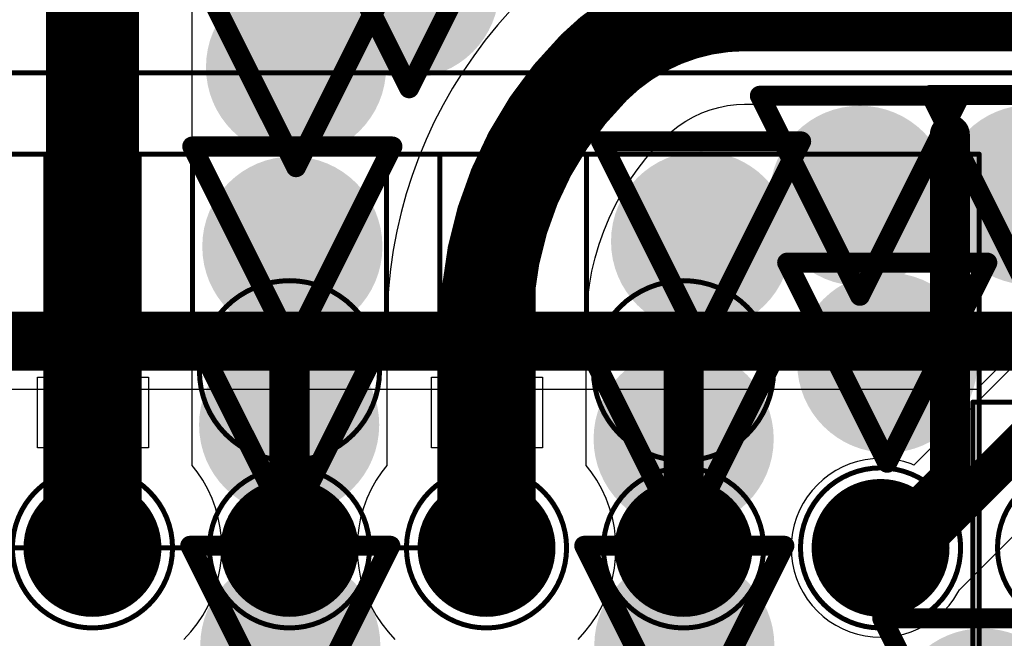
# Model space of a CAD drawing. Header units: inches. Extents: x -2.3 to 12.7, y -2.8 to 6.7.
# Tile 92 of 171: x 0.2201 to 0.3185, y 0.9558 to 1.0176. Entities that reach past the tile are written whole.
import ezdxf

# ---------------------------------------------------------------- set-up
doc = ezdxf.new("R2010")
doc.units = ezdxf.units.IN
doc.header["$MEASUREMENT"] = 0
for name, color, linetype in [('Bottom Layer', 5, 'Continuous'), ('Drill Drawing', 1, 'Continuous'), ('fanoutbga', 56, 'Continuous'), ('L2_GND1', 16, 'Continuous'), ('L3_PWR1', 130, 'Continuous'), ('M5 Assembly Top', 56, 'Continuous'), ('PCB_dimesnion_airgap_trace_width', 56, 'Continuous'), ('Top Layer', 1, 'Continuous'), ('Top Overlay', 2, 'Continuous'), ('Top Paste', 8, 'Continuous'), ('Top Solder', 216, 'Continuous'), ('Via Holes', 16, 'Continuous')]:
    doc.layers.add(name, color=color, linetype=linetype)

# ---------------------------------------------------------------- blocks, each defined once
blk = doc.blocks.new('AMF0102A_MFG_36')
at = {"layer": 'Top Layer'}
h = blk.add_hatch(color=1, dxfattribs=at)
edge = h.paths.add_edge_path()
edge.add_arc((-0.108268, 0.049213), 0.004921, 0, 360)
h = blk.add_hatch(color=1, dxfattribs=at)
edge = h.paths.add_edge_path()
edge.add_arc((-0.108268, 0.029528), 0.004921, 0, 360)
h = blk.add_hatch(color=1, dxfattribs=at)
edge = h.paths.add_edge_path()
edge.add_arc((-0.108268, 0.009843), 0.004921, 0, 360)
h = blk.add_hatch(color=1, dxfattribs=at)
edge = h.paths.add_edge_path()
edge.add_arc((-0.108268, -0.009843), 0.004921, 0, 360)
h = blk.add_hatch(color=1, dxfattribs=at)
edge = h.paths.add_edge_path()
edge.add_arc((-0.108268, -0.029528), 0.004921, 0, 360)
at = {"layer": 'Top Paste'}
h = blk.add_hatch(color=8, dxfattribs=at)
edge = h.paths.add_edge_path()
edge.add_arc((-0.108268, 0.049213), 0.004921, 0, 360)
h = blk.add_hatch(color=8, dxfattribs=at)
edge = h.paths.add_edge_path()
edge.add_arc((-0.108268, 0.029528), 0.004921, 0, 360)
h = blk.add_hatch(color=8, dxfattribs=at)
edge = h.paths.add_edge_path()
edge.add_arc((-0.108268, 0.009843), 0.004921, 0, 360)
h = blk.add_hatch(color=8, dxfattribs=at)
edge = h.paths.add_edge_path()
edge.add_arc((-0.108268, -0.009843), 0.004921, 0, 360)
h = blk.add_hatch(color=8, dxfattribs=at)
edge = h.paths.add_edge_path()
edge.add_arc((-0.108268, -0.029528), 0.004921, 0, 360)
at = {"layer": 'M5 Assembly Top'}
blk.add_lwpolyline([(-0.128937, -0.128937, 0.005906, 0.005906, 0), (-0.128937, 0.128937, 0.005906, 0.005906, 0)], format="xyseb", dxfattribs=at)
at = {"layer": 'Top Overlay'}
blk.add_lwpolyline([(-0.128937, -0.128937, 0.005906, 0.005906, 0), (-0.128937, 0.128937, 0.005906, 0.005906, 0)], format="xyseb", dxfattribs=at)
at = {"layer": 'Top Solder'}
for points in [[(-0.104823, 0.049213, 0.00689, 0.00689, 1), (-0.111713, 0.049213, 0.00689, 0.00689, 1)], [(-0.113435, 0.049213, 0.003445, 0.003445, 1), (-0.10999, 0.049213, 0.003445, 0.003445, 1)], [(-0.106545, 0.049213, 0.003445, 0.003445, 1), (-0.1031, 0.049213, 0.003445, 0.003445, 1)], [(-0.104823, 0.029528, 0.00689, 0.00689, 1), (-0.111713, 0.029528, 0.00689, 0.00689, 1)], [(-0.113435, 0.029528, 0.003445, 0.003445, 1), (-0.10999, 0.029528, 0.003445, 0.003445, 1)], [(-0.106545, 0.029528, 0.003445, 0.003445, 1), (-0.1031, 0.029528, 0.003445, 0.003445, 1)], [(-0.104823, 0.009843, 0.00689, 0.00689, 1), (-0.111713, 0.009843, 0.00689, 0.00689, 1)], [(-0.113435, 0.009843, 0.003445, 0.003445, 1), (-0.10999, 0.009843, 0.003445, 0.003445, 1)], [(-0.106545, 0.009843, 0.003445, 0.003445, 1), (-0.1031, 0.009843, 0.003445, 0.003445, 1)], [(-0.104823, -0.009843, 0.00689, 0.00689, 1), (-0.111713, -0.009843, 0.00689, 0.00689, 1)], [(-0.113435, -0.009843, 0.003445, 0.003445, 1), (-0.10999, -0.009843, 0.003445, 0.003445, 1)], [(-0.106545, -0.009843, 0.003445, 0.003445, 1), (-0.1031, -0.009843, 0.003445, 0.003445, 1)], [(-0.104823, -0.029528, 0.00689, 0.00689, 1), (-0.111713, -0.029528, 0.00689, 0.00689, 1)], [(-0.113435, -0.029528, 0.003445, 0.003445, 1), (-0.10999, -0.029528, 0.003445, 0.003445, 1)], [(-0.106545, -0.029528, 0.003445, 0.003445, 1), (-0.1031, -0.029528, 0.003445, 0.003445, 1)]]:
    blk.add_lwpolyline(points, format="xyseb", close=True, dxfattribs=at)

msp = doc.modelspace()

# ---------------------------------------------------------------- hatches: boundary and pattern name
at = {"layer": 'Bottom Layer'}
h = msp.add_hatch(color=5, dxfattribs=at)
edge = h.paths.add_edge_path()
edge.add_arc((0.259002, 1.020792), 0.009, 0, 360)
h = msp.add_hatch(color=5, dxfattribs=at)
edge = h.paths.add_edge_path()
edge.add_arc((0.247701, 1.012903), 0.009, 0, 360)
h = msp.add_hatch(color=5, dxfattribs=at)
edge = h.paths.add_edge_path()
edge.add_arc((0.304041, 1.000045), 0.009, 0, 360)
h = msp.add_hatch(color=5, dxfattribs=at)
edge = h.paths.add_edge_path()
edge.add_arc((0.321117, 1.000135), 0.009, 0, 360)
h = msp.add_hatch(color=5, dxfattribs=at)
edge = h.paths.add_edge_path()
edge.add_arc((0.28817, 0.995479), 0.009, 0, 360)
h = msp.add_hatch(color=5, dxfattribs=at)
edge = h.paths.add_edge_path()
edge.add_arc((0.247331, 0.994973), 0.009, 0, 360)
h = msp.add_hatch(color=5, dxfattribs=at)
edge = h.paths.add_edge_path()
edge.add_arc((0.306769, 0.98336), 0.009, 0, 360)
h = msp.add_hatch(color=5, dxfattribs=at)
edge = h.paths.add_edge_path()
edge.add_arc((0.247011, 0.977157), 0.009, 0, 360)
h = msp.add_hatch(color=5, dxfattribs=at)
edge = h.paths.add_edge_path()
edge.add_arc((0.286427, 0.97574), 0.009, 0, 360)
h = msp.add_hatch(color=5, dxfattribs=at)
edge = h.paths.add_edge_path()
edge.add_arc((0.247125, 0.955058), 0.009, 0, 360)
h = msp.add_hatch(color=5, dxfattribs=at)
edge = h.paths.add_edge_path()
edge.add_arc((0.286496, 0.955058), 0.009, 0, 360)
h = msp.add_hatch(color=5, dxfattribs=at)
edge = h.paths.add_edge_path()
edge.add_arc((0.31627, 0.947795), 0.009, 0, 360)
at = {"layer": 'L2_GND1'}
h = msp.add_hatch(color=16, dxfattribs=at)
edge = h.paths.add_edge_path()
edge.add_arc((0.259002, 1.020792), 0.009, 0, 360)
h = msp.add_hatch(color=16, dxfattribs=at)
edge = h.paths.add_edge_path()
edge.add_arc((0.247701, 1.012903), 0.009, 0, 360)
h = msp.add_hatch(color=16, dxfattribs=at)
edge = h.paths.add_edge_path()
edge.add_arc((0.304041, 1.000045), 0.009, 0, 360)
h = msp.add_hatch(color=16, dxfattribs=at)
edge = h.paths.add_edge_path()
edge.add_arc((0.321117, 1.000135), 0.009, 0, 360)
h = msp.add_hatch(color=16, dxfattribs=at)
edge = h.paths.add_edge_path()
edge.add_arc((0.28817, 0.995479), 0.009, 0, 360)
h = msp.add_hatch(color=16, dxfattribs=at)
edge = h.paths.add_edge_path()
edge.add_arc((0.247331, 0.994973), 0.009, 0, 360)
h = msp.add_hatch(color=16, dxfattribs=at)
edge = h.paths.add_edge_path()
edge.add_arc((0.306769, 0.98336), 0.009, 0, 360)
h = msp.add_hatch(color=16, dxfattribs=at)
edge = h.paths.add_edge_path()
edge.add_arc((0.247011, 0.977157), 0.009, 0, 360)
h = msp.add_hatch(color=16, dxfattribs=at)
edge = h.paths.add_edge_path()
edge.add_arc((0.286427, 0.97574), 0.009, 0, 360)
h = msp.add_hatch(color=16, dxfattribs=at)
edge = h.paths.add_edge_path()
edge.add_arc((0.247125, 0.955058), 0.009, 0, 360)
h = msp.add_hatch(color=16, dxfattribs=at)
edge = h.paths.add_edge_path()
edge.add_arc((0.286496, 0.955058), 0.009, 0, 360)
h = msp.add_hatch(color=16, dxfattribs=at)
edge = h.paths.add_edge_path()
edge.add_arc((0.31627, 0.947795), 0.009, 0, 360)
at = {"layer": 'L3_PWR1'}
h = msp.add_hatch(color=130, dxfattribs=at)
edge = h.paths.add_edge_path()
edge.add_arc((0.259002, 1.020792), 0.009, 0, 360)
h = msp.add_hatch(color=130, dxfattribs=at)
edge = h.paths.add_edge_path()
edge.add_arc((0.247701, 1.012903), 0.009, 0, 360)
h = msp.add_hatch(color=130, dxfattribs=at)
edge = h.paths.add_edge_path()
edge.add_arc((0.304041, 1.000045), 0.009, 0, 360)
h = msp.add_hatch(color=130, dxfattribs=at)
edge = h.paths.add_edge_path()
edge.add_arc((0.321117, 1.000135), 0.009, 0, 360)
h = msp.add_hatch(color=130, dxfattribs=at)
edge = h.paths.add_edge_path()
edge.add_arc((0.28817, 0.995479), 0.009, 0, 360)
h = msp.add_hatch(color=130, dxfattribs=at)
edge = h.paths.add_edge_path()
edge.add_arc((0.247331, 0.994973), 0.009, 0, 360)
h = msp.add_hatch(color=130, dxfattribs=at)
edge = h.paths.add_edge_path()
edge.add_arc((0.306769, 0.98336), 0.009, 0, 360)
h = msp.add_hatch(color=130, dxfattribs=at)
edge = h.paths.add_edge_path()
edge.add_arc((0.247011, 0.977157), 0.009, 0, 360)
h = msp.add_hatch(color=130, dxfattribs=at)
edge = h.paths.add_edge_path()
edge.add_arc((0.286427, 0.97574), 0.009, 0, 360)
h = msp.add_hatch(color=130, dxfattribs=at)
edge = h.paths.add_edge_path()
edge.add_arc((0.247125, 0.955058), 0.009, 0, 360)
h = msp.add_hatch(color=130, dxfattribs=at)
edge = h.paths.add_edge_path()
edge.add_arc((0.286496, 0.955058), 0.009, 0, 360)
h = msp.add_hatch(color=130, dxfattribs=at)
edge = h.paths.add_edge_path()
edge.add_arc((0.31627, 0.947795), 0.009, 0, 360)
at = {"layer": 'Top Layer'}
h = msp.add_hatch(color=1, dxfattribs=at)
edge = h.paths.add_edge_path()
edge.add_arc((0.259002, 1.020792), 0.009, 0, 360)
h = msp.add_hatch(color=1, dxfattribs=at)
edge = h.paths.add_edge_path()
edge.add_arc((0.247701, 1.012903), 0.009, 0, 360)
h = msp.add_hatch(color=1, dxfattribs=at)
edge = h.paths.add_edge_path()
edge.add_arc((0.304041, 1.000045), 0.009, 0, 360)
h = msp.add_hatch(color=1, dxfattribs=at)
edge = h.paths.add_edge_path()
edge.add_arc((0.321117, 1.000135), 0.009, 0, 360)
h = msp.add_hatch(color=1, dxfattribs=at)
edge = h.paths.add_edge_path()
edge.add_arc((0.28817, 0.995479), 0.009, 0, 360)
h = msp.add_hatch(color=1, dxfattribs=at)
edge = h.paths.add_edge_path()
edge.add_arc((0.247331, 0.994973), 0.009, 0, 360)
h = msp.add_hatch(color=1, dxfattribs=at)
edge = h.paths.add_edge_path()
edge.add_arc((0.306769, 0.98336), 0.009, 0, 360)
h = msp.add_hatch(color=1, dxfattribs=at)
edge = h.paths.add_edge_path()
edge.add_arc((0.247011, 0.977157), 0.009, 0, 360)
h = msp.add_hatch(color=1, dxfattribs=at)
edge = h.paths.add_edge_path()
edge.add_arc((0.286427, 0.97574), 0.009, 0, 360)
h = msp.add_hatch(color=1, dxfattribs=at)
edge = h.paths.add_edge_path()
edge.add_arc((0.247125, 0.955058), 0.009, 0, 360)
h = msp.add_hatch(color=1, dxfattribs=at)
edge = h.paths.add_edge_path()
edge.add_arc((0.286496, 0.955058), 0.009, 0, 360)
h = msp.add_hatch(color=1, dxfattribs=at)
edge = h.paths.add_edge_path()
edge.add_arc((0.31627, 0.947795), 0.009, 0, 360)
at = {"layer": 'Via Holes'}
h = msp.add_hatch(color=7, dxfattribs=at)
edge = h.paths.add_edge_path()
edge.add_arc((0.259002, 1.020792), 0.004, 0, 360)
h = msp.add_hatch(color=7, dxfattribs=at)
edge = h.paths.add_edge_path()
edge.add_arc((0.247701, 1.012903), 0.004, 0, 360)
h = msp.add_hatch(color=7, dxfattribs=at)
edge = h.paths.add_edge_path()
edge.add_arc((0.304041, 1.000045), 0.004, 0, 360)
h = msp.add_hatch(color=7, dxfattribs=at)
edge = h.paths.add_edge_path()
edge.add_arc((0.321117, 1.000135), 0.004, 0, 360)
h = msp.add_hatch(color=7, dxfattribs=at)
edge = h.paths.add_edge_path()
edge.add_arc((0.247331, 0.994973), 0.004, 0, 360)
h = msp.add_hatch(color=7, dxfattribs=at)
edge = h.paths.add_edge_path()
edge.add_arc((0.28817, 0.995479), 0.004, 0, 360)
h = msp.add_hatch(color=7, dxfattribs=at)
edge = h.paths.add_edge_path()
edge.add_arc((0.306769, 0.98336), 0.004, 0, 360)
h = msp.add_hatch(color=7, dxfattribs=at)
edge = h.paths.add_edge_path()
edge.add_arc((0.247011, 0.977157), 0.004, 0, 360)
h = msp.add_hatch(color=7, dxfattribs=at)
edge = h.paths.add_edge_path()
edge.add_arc((0.286427, 0.97574), 0.004, 0, 360)
h = msp.add_hatch(color=7, dxfattribs=at)
edge = h.paths.add_edge_path()
edge.add_arc((0.247125, 0.955058), 0.004, 0, 360)
h = msp.add_hatch(color=7, dxfattribs=at)
edge = h.paths.add_edge_path()
edge.add_arc((0.286496, 0.955058), 0.004, 0, 360)

# ---------------------------------------------------------------- linework, layer by layer
at = {"layer": 'Drill Drawing'}
for points in [[(0.249002, 1.030792, 0.002, 0.002, 0), (0.259002, 1.010792, 0.002, 0.002, 0)], [(0.259002, 1.010792, 0.002, 0.002, 0), (0.269002, 1.030792, 0.002, 0.002, 0)], [(0.237701, 1.022903, 0.002, 0.002, 0), (0.247701, 1.002903, 0.002, 0.002, 0)], [(0.247701, 1.002903, 0.002, 0.002, 0), (0.257701, 1.022903, 0.002, 0.002, 0)], [(0.294041, 1.010045, 0.002, 0.002, 0), (0.314041, 1.010045, 0.002, 0.002, 0)], [(0.294041, 1.010045, 0.002, 0.002, 0), (0.304041, 0.990045, 0.002, 0.002, 0)], [(0.304041, 0.990045, 0.002, 0.002, 0), (0.314041, 1.010045, 0.002, 0.002, 0)], [(0.311117, 1.010135, 0.002, 0.002, 0), (0.331117, 1.010135, 0.002, 0.002, 0)], [(0.311117, 1.010135, 0.002, 0.002, 0), (0.321117, 0.990135, 0.002, 0.002, 0)], [(0.27817, 1.005479, 0.002, 0.002, 0), (0.29817, 1.005479, 0.002, 0.002, 0)], [(0.27817, 1.005479, 0.002, 0.002, 0), (0.28817, 0.985479, 0.002, 0.002, 0)], [(0.28817, 0.985479, 0.002, 0.002, 0), (0.29817, 1.005479, 0.002, 0.002, 0)], [(0.237331, 1.004973, 0.002, 0.002, 0), (0.257331, 1.004973, 0.002, 0.002, 0)], [(0.237331, 1.004973, 0.002, 0.002, 0), (0.247331, 0.984973, 0.002, 0.002, 0)], [(0.247331, 0.984973, 0.002, 0.002, 0), (0.257331, 1.004973, 0.002, 0.002, 0)], [(0.296769, 0.99336, 0.002, 0.002, 0), (0.316769, 0.99336, 0.002, 0.002, 0)], [(0.296769, 0.99336, 0.002, 0.002, 0), (0.306769, 0.97336, 0.002, 0.002, 0)], [(0.306769, 0.97336, 0.002, 0.002, 0), (0.316769, 0.99336, 0.002, 0.002, 0)], [(0.237011, 0.987157, 0.002, 0.002, 0), (0.257011, 0.987157, 0.002, 0.002, 0)], [(0.237011, 0.987157, 0.002, 0.002, 0), (0.247011, 0.967157, 0.002, 0.002, 0)], [(0.247011, 0.967157, 0.002, 0.002, 0), (0.257011, 0.987157, 0.002, 0.002, 0)], [(0.276427, 0.98574, 0.002, 0.002, 0), (0.296427, 0.98574, 0.002, 0.002, 0)], [(0.276427, 0.98574, 0.002, 0.002, 0), (0.286427, 0.96574, 0.002, 0.002, 0)], [(0.286427, 0.96574, 0.002, 0.002, 0), (0.296427, 0.98574, 0.002, 0.002, 0)], [(0.237125, 0.965058, 0.002, 0.002, 0), (0.257125, 0.965058, 0.002, 0.002, 0)], [(0.237125, 0.965058, 0.002, 0.002, 0), (0.247125, 0.945058, 0.002, 0.002, 0)], [(0.247125, 0.945058, 0.002, 0.002, 0), (0.257125, 0.965058, 0.002, 0.002, 0)], [(0.276496, 0.965058, 0.002, 0.002, 0), (0.296496, 0.965058, 0.002, 0.002, 0)], [(0.276496, 0.965058, 0.002, 0.002, 0), (0.286496, 0.945058, 0.002, 0.002, 0)], [(0.286496, 0.945058, 0.002, 0.002, 0), (0.296496, 0.965058, 0.002, 0.002, 0)], [(0.30627, 0.957795, 0.002, 0.002, 0), (0.32627, 0.957795, 0.002, 0.002, 0)], [(0.30627, 0.957795, 0.002, 0.002, 0), (0.31627, 0.937795, 0.002, 0.002, 0)]]:
    msp.add_lwpolyline(points, format="xyseb", dxfattribs=at)
for points in [[(0.258502, 1.010792, 0.001, 0.001, 1), (0.259502, 1.010792, 0.001, 0.001, 1)], [(0.258502, 1.010792, 0.001, 0.001, 1), (0.259502, 1.010792, 0.001, 0.001, 1)], [(0.293541, 1.010045, 0.001, 0.001, 1), (0.294541, 1.010045, 0.001, 0.001, 1)], [(0.293541, 1.010045, 0.001, 0.001, 1), (0.294541, 1.010045, 0.001, 0.001, 1)], [(0.310617, 1.010135, 0.001, 0.001, 1), (0.311617, 1.010135, 0.001, 0.001, 1)], [(0.310617, 1.010135, 0.001, 0.001, 1), (0.311617, 1.010135, 0.001, 0.001, 1)], [(0.313541, 1.010045, 0.001, 0.001, 1), (0.314541, 1.010045, 0.001, 0.001, 1)], [(0.313541, 1.010045, 0.001, 0.001, 1), (0.314541, 1.010045, 0.001, 0.001, 1)], [(0.27767, 1.005479, 0.001, 0.001, 1), (0.27867, 1.005479, 0.001, 0.001, 1)], [(0.27767, 1.005479, 0.001, 0.001, 1), (0.27867, 1.005479, 0.001, 0.001, 1)], [(0.29767, 1.005479, 0.001, 0.001, 1), (0.29867, 1.005479, 0.001, 0.001, 1)], [(0.29767, 1.005479, 0.001, 0.001, 1), (0.29867, 1.005479, 0.001, 0.001, 1)], [(0.236831, 1.004973, 0.001, 0.001, 1), (0.237831, 1.004973, 0.001, 0.001, 1)], [(0.236831, 1.004973, 0.001, 0.001, 1), (0.237831, 1.004973, 0.001, 0.001, 1)], [(0.256831, 1.004973, 0.001, 0.001, 1), (0.257831, 1.004973, 0.001, 0.001, 1)], [(0.256831, 1.004973, 0.001, 0.001, 1), (0.257831, 1.004973, 0.001, 0.001, 1)], [(0.247201, 1.002903, 0.001, 0.001, 1), (0.248201, 1.002903, 0.001, 0.001, 1)], [(0.247201, 1.002903, 0.001, 0.001, 1), (0.248201, 1.002903, 0.001, 0.001, 1)], [(0.296269, 0.99336, 0.001, 0.001, 1), (0.297269, 0.99336, 0.001, 0.001, 1)], [(0.296269, 0.99336, 0.001, 0.001, 1), (0.297269, 0.99336, 0.001, 0.001, 1)], [(0.316269, 0.99336, 0.001, 0.001, 1), (0.317269, 0.99336, 0.001, 0.001, 1)], [(0.316269, 0.99336, 0.001, 0.001, 1), (0.317269, 0.99336, 0.001, 0.001, 1)], [(0.303541, 0.990045, 0.001, 0.001, 1), (0.304541, 0.990045, 0.001, 0.001, 1)], [(0.303541, 0.990045, 0.001, 0.001, 1), (0.304541, 0.990045, 0.001, 0.001, 1)], [(0.236511, 0.987157, 0.001, 0.001, 1), (0.237511, 0.987157, 0.001, 0.001, 1)], [(0.236511, 0.987157, 0.001, 0.001, 1), (0.237511, 0.987157, 0.001, 0.001, 1)], [(0.256511, 0.987157, 0.001, 0.001, 1), (0.257511, 0.987157, 0.001, 0.001, 1)], [(0.256511, 0.987157, 0.001, 0.001, 1), (0.257511, 0.987157, 0.001, 0.001, 1)], [(0.275927, 0.98574, 0.001, 0.001, 1), (0.276927, 0.98574, 0.001, 0.001, 1)], [(0.275927, 0.98574, 0.001, 0.001, 1), (0.276927, 0.98574, 0.001, 0.001, 1)], [(0.295927, 0.98574, 0.001, 0.001, 1), (0.296927, 0.98574, 0.001, 0.001, 1)], [(0.295927, 0.98574, 0.001, 0.001, 1), (0.296927, 0.98574, 0.001, 0.001, 1)], [(0.246831, 0.984973, 0.001, 0.001, 1), (0.247831, 0.984973, 0.001, 0.001, 1)], [(0.246831, 0.984973, 0.001, 0.001, 1), (0.247831, 0.984973, 0.001, 0.001, 1)], [(0.28767, 0.985479, 0.001, 0.001, 1), (0.28867, 0.985479, 0.001, 0.001, 1)], [(0.28767, 0.985479, 0.001, 0.001, 1), (0.28867, 0.985479, 0.001, 0.001, 1)], [(0.306269, 0.97336, 0.001, 0.001, 1), (0.307269, 0.97336, 0.001, 0.001, 1)], [(0.306269, 0.97336, 0.001, 0.001, 1), (0.307269, 0.97336, 0.001, 0.001, 1)], [(0.246511, 0.967157, 0.001, 0.001, 1), (0.247511, 0.967157, 0.001, 0.001, 1)], [(0.246511, 0.967157, 0.001, 0.001, 1), (0.247511, 0.967157, 0.001, 0.001, 1)], [(0.236625, 0.965058, 0.001, 0.001, 1), (0.237625, 0.965058, 0.001, 0.001, 1)], [(0.236625, 0.965058, 0.001, 0.001, 1), (0.237625, 0.965058, 0.001, 0.001, 1)], [(0.256625, 0.965058, 0.001, 0.001, 1), (0.257625, 0.965058, 0.001, 0.001, 1)], [(0.256625, 0.965058, 0.001, 0.001, 1), (0.257625, 0.965058, 0.001, 0.001, 1)], [(0.275996, 0.965058, 0.001, 0.001, 1), (0.276996, 0.965058, 0.001, 0.001, 1)], [(0.275996, 0.965058, 0.001, 0.001, 1), (0.276996, 0.965058, 0.001, 0.001, 1)], [(0.285927, 0.96574, 0.001, 0.001, 1), (0.286927, 0.96574, 0.001, 0.001, 1)], [(0.285927, 0.96574, 0.001, 0.001, 1), (0.286927, 0.96574, 0.001, 0.001, 1)], [(0.295996, 0.965058, 0.001, 0.001, 1), (0.296996, 0.965058, 0.001, 0.001, 1)], [(0.295996, 0.965058, 0.001, 0.001, 1), (0.296996, 0.965058, 0.001, 0.001, 1)], [(0.30577, 0.957795, 0.001, 0.001, 1), (0.30677, 0.957795, 0.001, 0.001, 1)], [(0.30577, 0.957795, 0.001, 0.001, 1), (0.30677, 0.957795, 0.001, 0.001, 1)]]:
    msp.add_lwpolyline(points, format="xyseb", close=True, dxfattribs=at)
at = {"layer": 'fanoutbga'}
for points in [[(0.313025, 0.97177, 0.004, 0.004, 0), (0.313025, 1.00614, 0.004, 0.004, 0)], [(0.22736, 0.964845, 0.004, 0.004, 0), (0.22736, 0.998875, 0.004, 0.004, 0)], [(0.26673, 0.964845, 0.004, 0.004, 0), (0.26673, 0.998875, 0.004, 0.004, 0)], [(0.247045, 0.964845, 0.004, 0.004, 0), (0.247045, 0.98256, 0.004, 0.004, 0)], [(0.286415, 0.964845, 0.004, 0.004, 0), (0.286415, 0.98256, 0.004, 0.004, 0)], [(0.3061, 0.964845, 0.004, 0.004, 0), (0.313025, 0.97177, 0.004, 0.004, 0)]]:
    msp.add_lwpolyline(points, format="xyseb", dxfattribs=at)
for points in [[(0.312025, 1.00614, 0.002, 0.002, 1), (0.314025, 1.00614, 0.002, 0.002, 1)], [(0.22636, 0.998875, 0.002, 0.002, 1), (0.22836, 0.998875, 0.002, 0.002, 1)], [(0.26573, 0.998875, 0.002, 0.002, 1), (0.26773, 0.998875, 0.002, 0.002, 1)], [(0.256045, 0.98256, 0.0005, 0.0005, 1), (0.238045, 0.98256, 0.0005, 0.0005, 1)], [(0.256045, 0.98256, 0.0005, 0.0005, 1), (0.238045, 0.98256, 0.0005, 0.0005, 1)], [(0.295415, 0.98256, 0.0005, 0.0005, 1), (0.277415, 0.98256, 0.0005, 0.0005, 1)], [(0.295415, 0.98256, 0.0005, 0.0005, 1), (0.277415, 0.98256, 0.0005, 0.0005, 1)], [(0.246045, 0.98256, 0.002, 0.002, 1), (0.248045, 0.98256, 0.002, 0.002, 1)], [(0.285415, 0.98256, 0.002, 0.002, 1), (0.287415, 0.98256, 0.002, 0.002, 1)], [(0.23792, 0.98256, 0.00025, 0.00025, 1), (0.23817, 0.98256, 0.00025, 0.00025, 1)], [(0.23792, 0.98256, 0.00025, 0.00025, 1), (0.23817, 0.98256, 0.00025, 0.00025, 1)], [(0.25592, 0.98256, 0.00025, 0.00025, 1), (0.25617, 0.98256, 0.00025, 0.00025, 1)], [(0.25592, 0.98256, 0.00025, 0.00025, 1), (0.25617, 0.98256, 0.00025, 0.00025, 1)], [(0.27729, 0.98256, 0.00025, 0.00025, 1), (0.27754, 0.98256, 0.00025, 0.00025, 1)], [(0.27729, 0.98256, 0.00025, 0.00025, 1), (0.27754, 0.98256, 0.00025, 0.00025, 1)], [(0.29529, 0.98256, 0.00025, 0.00025, 1), (0.29554, 0.98256, 0.00025, 0.00025, 1)], [(0.29529, 0.98256, 0.00025, 0.00025, 1), (0.29554, 0.98256, 0.00025, 0.00025, 1)], [(0.23536, 0.964845, 0.0005, 0.0005, 1), (0.21936, 0.964845, 0.0005, 0.0005, 1)], [(0.255045, 0.964845, 0.0005, 0.0005, 1), (0.239045, 0.964845, 0.0005, 0.0005, 1)], [(0.27473, 0.964845, 0.0005, 0.0005, 1), (0.25873, 0.964845, 0.0005, 0.0005, 1)], [(0.294415, 0.964845, 0.0005, 0.0005, 1), (0.278415, 0.964845, 0.0005, 0.0005, 1)], [(0.3141, 0.964845, 0.0005, 0.0005, 1), (0.2981, 0.964845, 0.0005, 0.0005, 1)], [(0.312025, 0.97177, 0.002, 0.002, 1), (0.314025, 0.97177, 0.002, 0.002, 1)], [(0.312025, 0.97177, 0.002, 0.002, 1), (0.314025, 0.97177, 0.002, 0.002, 1)], [(0.333785, 0.964845, 0.0005, 0.0005, 1), (0.317785, 0.964845, 0.0005, 0.0005, 1)], [(0.23336, 0.964845, 0.0005, 0.0005, 1), (0.22136, 0.964845, 0.0005, 0.0005, 1)], [(0.23336, 0.964845, 0.0005, 0.0005, 1), (0.22136, 0.964845, 0.0005, 0.0005, 1)], [(0.253045, 0.964845, 0.0005, 0.0005, 1), (0.241045, 0.964845, 0.0005, 0.0005, 1)], [(0.253045, 0.964845, 0.0005, 0.0005, 1), (0.241045, 0.964845, 0.0005, 0.0005, 1)], [(0.27273, 0.964845, 0.0005, 0.0005, 1), (0.26073, 0.964845, 0.0005, 0.0005, 1)], [(0.27273, 0.964845, 0.0005, 0.0005, 1), (0.26073, 0.964845, 0.0005, 0.0005, 1)], [(0.292415, 0.964845, 0.0005, 0.0005, 1), (0.280415, 0.964845, 0.0005, 0.0005, 1)], [(0.292415, 0.964845, 0.0005, 0.0005, 1), (0.280415, 0.964845, 0.0005, 0.0005, 1)], [(0.3121, 0.964845, 0.0005, 0.0005, 1), (0.3001, 0.964845, 0.0005, 0.0005, 1)], [(0.3121, 0.964845, 0.0005, 0.0005, 1), (0.3001, 0.964845, 0.0005, 0.0005, 1)], [(0.22636, 0.964845, 0.002, 0.002, 1), (0.22836, 0.964845, 0.002, 0.002, 1)], [(0.246045, 0.964845, 0.002, 0.002, 1), (0.248045, 0.964845, 0.002, 0.002, 1)], [(0.26573, 0.964845, 0.002, 0.002, 1), (0.26773, 0.964845, 0.002, 0.002, 1)], [(0.285415, 0.964845, 0.002, 0.002, 1), (0.287415, 0.964845, 0.002, 0.002, 1)], [(0.3051, 0.964845, 0.002, 0.002, 1), (0.3071, 0.964845, 0.002, 0.002, 1)], [(0.221235, 0.964845, 0.00025, 0.00025, 1), (0.221485, 0.964845, 0.00025, 0.00025, 1)], [(0.221235, 0.964845, 0.00025, 0.00025, 1), (0.221485, 0.964845, 0.00025, 0.00025, 1)], [(0.233235, 0.964845, 0.00025, 0.00025, 1), (0.233485, 0.964845, 0.00025, 0.00025, 1)], [(0.233235, 0.964845, 0.00025, 0.00025, 1), (0.233485, 0.964845, 0.00025, 0.00025, 1)], [(0.235235, 0.964845, 0.00025, 0.00025, 1), (0.235485, 0.964845, 0.00025, 0.00025, 1)], [(0.23892, 0.964845, 0.00025, 0.00025, 1), (0.23917, 0.964845, 0.00025, 0.00025, 1)], [(0.24092, 0.964845, 0.00025, 0.00025, 1), (0.24117, 0.964845, 0.00025, 0.00025, 1)], [(0.24092, 0.964845, 0.00025, 0.00025, 1), (0.24117, 0.964845, 0.00025, 0.00025, 1)], [(0.25292, 0.964845, 0.00025, 0.00025, 1), (0.25317, 0.964845, 0.00025, 0.00025, 1)], [(0.25292, 0.964845, 0.00025, 0.00025, 1), (0.25317, 0.964845, 0.00025, 0.00025, 1)], [(0.25492, 0.964845, 0.00025, 0.00025, 1), (0.25517, 0.964845, 0.00025, 0.00025, 1)], [(0.258605, 0.964845, 0.00025, 0.00025, 1), (0.258855, 0.964845, 0.00025, 0.00025, 1)], [(0.260605, 0.964845, 0.00025, 0.00025, 1), (0.260855, 0.964845, 0.00025, 0.00025, 1)], [(0.260605, 0.964845, 0.00025, 0.00025, 1), (0.260855, 0.964845, 0.00025, 0.00025, 1)], [(0.272605, 0.964845, 0.00025, 0.00025, 1), (0.272855, 0.964845, 0.00025, 0.00025, 1)], [(0.272605, 0.964845, 0.00025, 0.00025, 1), (0.272855, 0.964845, 0.00025, 0.00025, 1)], [(0.274605, 0.964845, 0.00025, 0.00025, 1), (0.274855, 0.964845, 0.00025, 0.00025, 1)], [(0.27829, 0.964845, 0.00025, 0.00025, 1), (0.27854, 0.964845, 0.00025, 0.00025, 1)], [(0.28029, 0.964845, 0.00025, 0.00025, 1), (0.28054, 0.964845, 0.00025, 0.00025, 1)], [(0.28029, 0.964845, 0.00025, 0.00025, 1), (0.28054, 0.964845, 0.00025, 0.00025, 1)], [(0.29229, 0.964845, 0.00025, 0.00025, 1), (0.29254, 0.964845, 0.00025, 0.00025, 1)], [(0.29229, 0.964845, 0.00025, 0.00025, 1), (0.29254, 0.964845, 0.00025, 0.00025, 1)], [(0.29429, 0.964845, 0.00025, 0.00025, 1), (0.29454, 0.964845, 0.00025, 0.00025, 1)], [(0.297975, 0.964845, 0.00025, 0.00025, 1), (0.298225, 0.964845, 0.00025, 0.00025, 1)], [(0.299975, 0.964845, 0.00025, 0.00025, 1), (0.300225, 0.964845, 0.00025, 0.00025, 1)], [(0.299975, 0.964845, 0.00025, 0.00025, 1), (0.300225, 0.964845, 0.00025, 0.00025, 1)], [(0.311975, 0.964845, 0.00025, 0.00025, 1), (0.312225, 0.964845, 0.00025, 0.00025, 1)], [(0.311975, 0.964845, 0.00025, 0.00025, 1), (0.312225, 0.964845, 0.00025, 0.00025, 1)], [(0.313975, 0.964845, 0.00025, 0.00025, 1), (0.314225, 0.964845, 0.00025, 0.00025, 1)], [(0.31766, 0.964845, 0.00025, 0.00025, 1), (0.31791, 0.964845, 0.00025, 0.00025, 1)]]:
    msp.add_lwpolyline(points, format="xyseb", close=True, dxfattribs=at)
at = {"layer": 'PCB_dimesnion_airgap_trace_width'}
for points in [[(0.134055, 1.01232, 0.0005, 0.0005, 0), (0.33248, 1.01232, 0.0005, 0.0005, 0)], [(0.15059, 1.004211, 0.0005, 0.0005, 0), (0.315945, 1.004211, 0.0005, 0.0005, 0)], [(0.15059, 1.004211, 0.0005, 0.0005, 0), (0.315945, 1.004211, 0.0005, 0.0005, 0)], [(0.15059, 1.004211, 0.0005, 0.0005, 0), (0.315945, 1.004211, 0.0005, 0.0005, 0)], [(0.15059, 1.004211, 0.0005, 0.0005, 0), (0.315945, 1.004211, 0.0005, 0.0005, 0)], [(0.222711, 0.966464, 0.0005, 0.0005, 0), (0.222711, 1.004211, 0.0005, 0.0005, 0)], [(0.222711, 1.004211, 0.0005, 0.0005, 0), (0.23201, 1.004211, 0.0005, 0.0005, 0)], [(0.23201, 0.966442, 0.0005, 0.0005, 0), (0.23201, 1.004211, 0.0005, 0.0005, 0)], [(0.237348, 0.984526, 0.0005, 0.0005, 0), (0.237348, 1.004211, 0.0005, 0.0005, 0)], [(0.237348, 1.004211, 0.0005, 0.0005, 0), (0.256742, 1.004211, 0.0005, 0.0005, 0)], [(0.256742, 0.984526, 0.0005, 0.0005, 0), (0.256742, 1.004211, 0.0005, 0.0005, 0)], [(0.262081, 1.004211, 0.0005, 0.0005, 0), (0.262081, 0.966464, 0.0005, 0.0005, 0)], [(0.262081, 1.004211, 0.0005, 0.0005, 0), (0.27138, 1.004211, 0.0005, 0.0005, 0)], [(0.27138, 0.966442, 0.0005, 0.0005, 0), (0.27138, 1.004211, 0.0005, 0.0005, 0)], [(0.276718, 0.984526, 0.0005, 0.0005, 0), (0.276718, 1.004211, 0.0005, 0.0005, 0)], [(0.276718, 1.004211, 0.0005, 0.0005, 0), (0.315945, 1.004211, 0.0005, 0.0005, 0)], [(0.315945, 0.923509, 0.0005, 0.0005, 0), (0.315945, 1.004211, 0.0005, 0.0005, 0)], [(0.315945, 0.923509, 0.0005, 0.0005, 0), (0.315945, 1.004211, 0.0005, 0.0005, 0)], [(0.315945, 0.923509, 0.0005, 0.0005, 0), (0.315945, 1.004211, 0.0005, 0.0005, 0)], [(0.315945, 0.923509, 0.0005, 0.0005, 0), (0.315945, 1.004211, 0.0005, 0.0005, 0)], [(0.315945, 0.924091, 0.0005, 0.0005, 0), (0.315945, 1.004211, 0.0005, 0.0005, 0)], [(0.217372, 0.984526, 0.0005, 0.0005, 0), (0.237348, 0.984526, 0.0005, 0.0005, 0)], [(0.256742, 0.984526, 0.0005, 0.0005, 0), (0.276718, 0.984526, 0.0005, 0.0005, 0)], [(0.315317, 0.780985, 0.0005, 0.0005, 0), (0.315317, 0.97941, 0.0005, 0.0005, 0)], [(0.315317, 0.97941, 0.0005, 0.0005, 0), (0.412631, 0.97941, 0.0005, 0.0005, 0)], [(0.23201, 0.966442, 0.0005, 0.0005, -1.405203), (0.222711, 0.966464, 0.0005, 0.0005, 0)], [(0.27138, 0.966442, 0.0005, 0.0005, -1.405203), (0.262081, 0.966464, 0.0005, 0.0005, 0)], [(0.187994, 0.964841, 0.0005, 0.0005, 0), (0.227356, 0.964841, 0.0005, 0.0005, 0)], [(0.187994, 0.964841, 0.0005, 0.0005, 0), (0.227356, 0.964841, 0.0005, 0.0005, 0)], [(0.227356, 0.964841, 0.0005, 0.0005, -0.414214), (0.22736, 0.964845, 0.0005, 0.0005, 0)], [(0.227364, 0.964841, 0.0005, 0.0005, -1), (0.227356, 0.964841, 0.0005, 0.0005, 0)], [(0.22736, 0.964845, 0.0005, 0.0005, -0.414214), (0.227364, 0.964841, 0.0005, 0.0005, 0)], [(0.227364, 0.964841, 0.0005, 0.0005, 0), (0.266726, 0.964841, 0.0005, 0.0005, 0)], [(0.227364, 0.964841, 0.0005, 0.0005, 0), (0.266726, 0.964841, 0.0005, 0.0005, 0)], [(0.26673, 0.964845, 0.0005, 0.0005, -2.414214), (0.266726, 0.964841, 0.0005, 0.0005, 0)], [(0.266726, 0.964841, 0.0005, 0.0005, -0.414214), (0.26673, 0.964845, 0.0005, 0.0005, 0)]]:
    msp.add_lwpolyline(points, format="xyseb", dxfattribs=at)
for points in [[(0.222586, 1.004211, 0.00025, 0.00025, 1), (0.222836, 1.004211, 0.00025, 0.00025, 1)], [(0.222586, 1.004211, 0.00025, 0.00025, 1), (0.222836, 1.004211, 0.00025, 0.00025, 1)], [(0.231885, 1.004211, 0.00025, 0.00025, 1), (0.232135, 1.004211, 0.00025, 0.00025, 1)], [(0.231885, 1.004211, 0.00025, 0.00025, 1), (0.232135, 1.004211, 0.00025, 0.00025, 1)], [(0.237223, 1.004211, 0.00025, 0.00025, 1), (0.237473, 1.004211, 0.00025, 0.00025, 1)], [(0.237223, 1.004211, 0.00025, 0.00025, 1), (0.237473, 1.004211, 0.00025, 0.00025, 1)], [(0.256617, 1.004211, 0.00025, 0.00025, 1), (0.256867, 1.004211, 0.00025, 0.00025, 1)], [(0.256617, 1.004211, 0.00025, 0.00025, 1), (0.256867, 1.004211, 0.00025, 0.00025, 1)], [(0.261956, 1.004211, 0.00025, 0.00025, 1), (0.262206, 1.004211, 0.00025, 0.00025, 1)], [(0.261956, 1.004211, 0.00025, 0.00025, 1), (0.262206, 1.004211, 0.00025, 0.00025, 1)], [(0.271255, 1.004211, 0.00025, 0.00025, 1), (0.271505, 1.004211, 0.00025, 0.00025, 1)], [(0.271255, 1.004211, 0.00025, 0.00025, 1), (0.271505, 1.004211, 0.00025, 0.00025, 1)], [(0.276593, 1.004211, 0.00025, 0.00025, 1), (0.276844, 1.004211, 0.00025, 0.00025, 1)], [(0.276593, 1.004211, 0.00025, 0.00025, 1), (0.276844, 1.004211, 0.00025, 0.00025, 1)], [(0.315819, 1.004211, 0.00025, 0.00025, 1), (0.31607, 1.004211, 0.00025, 0.00025, 1)], [(0.315819, 1.004211, 0.00025, 0.00025, 1), (0.31607, 1.004211, 0.00025, 0.00025, 1)], [(0.315819, 1.004211, 0.00025, 0.00025, 1), (0.31607, 1.004211, 0.00025, 0.00025, 1)], [(0.315819, 1.004211, 0.00025, 0.00025, 1), (0.31607, 1.004211, 0.00025, 0.00025, 1)], [(0.315819, 1.004211, 0.00025, 0.00025, 1), (0.31607, 1.004211, 0.00025, 0.00025, 1)], [(0.315819, 1.004211, 0.00025, 0.00025, 1), (0.31607, 1.004211, 0.00025, 0.00025, 1)], [(0.315819, 1.004211, 0.00025, 0.00025, 1), (0.31607, 1.004211, 0.00025, 0.00025, 1)], [(0.315819, 1.004211, 0.00025, 0.00025, 1), (0.31607, 1.004211, 0.00025, 0.00025, 1)], [(0.315819, 1.004211, 0.00025, 0.00025, 1), (0.31607, 1.004211, 0.00025, 0.00025, 1)], [(0.315819, 1.004211, 0.00025, 0.00025, 1), (0.31607, 1.004211, 0.00025, 0.00025, 1)], [(0.237223, 0.984526, 0.00025, 0.00025, 1), (0.237473, 0.984526, 0.00025, 0.00025, 1)], [(0.237223, 0.984526, 0.00025, 0.00025, 1), (0.237473, 0.984526, 0.00025, 0.00025, 1)], [(0.256617, 0.984526, 0.00025, 0.00025, 1), (0.256867, 0.984526, 0.00025, 0.00025, 1)], [(0.256617, 0.984526, 0.00025, 0.00025, 1), (0.256867, 0.984526, 0.00025, 0.00025, 1)], [(0.276593, 0.984526, 0.00025, 0.00025, 1), (0.276844, 0.984526, 0.00025, 0.00025, 1)], [(0.276593, 0.984526, 0.00025, 0.00025, 1), (0.276844, 0.984526, 0.00025, 0.00025, 1)], [(0.315192, 0.97941, 0.00025, 0.00025, 1), (0.315442, 0.97941, 0.00025, 0.00025, 1)], [(0.315192, 0.97941, 0.00025, 0.00025, 1), (0.315442, 0.97941, 0.00025, 0.00025, 1)], [(0.222585, 0.966464, 0.00025, 0.00025, 1), (0.222835, 0.966464, 0.00025, 0.00025, 1)], [(0.222586, 0.966464, 0.00025, 0.00025, 1), (0.222836, 0.966464, 0.00025, 0.00025, 1)], [(0.231885, 0.966442, 0.00025, 0.00025, 1), (0.232135, 0.966442, 0.00025, 0.00025, 1)], [(0.231885, 0.966442, 0.00025, 0.00025, 1), (0.232135, 0.966442, 0.00025, 0.00025, 1)], [(0.261956, 0.966464, 0.00025, 0.00025, 1), (0.262206, 0.966464, 0.00025, 0.00025, 1)], [(0.261956, 0.966464, 0.00025, 0.00025, 1), (0.262206, 0.966464, 0.00025, 0.00025, 1)], [(0.271255, 0.966442, 0.00025, 0.00025, 1), (0.271505, 0.966442, 0.00025, 0.00025, 1)], [(0.271255, 0.966442, 0.00025, 0.00025, 1), (0.271505, 0.966442, 0.00025, 0.00025, 1)], [(0.227231, 0.964841, 0.00025, 0.00025, 1), (0.227481, 0.964841, 0.00025, 0.00025, 1)], [(0.227231, 0.964841, 0.00025, 0.00025, 1), (0.227481, 0.964841, 0.00025, 0.00025, 1)], [(0.227231, 0.964841, 0.00025, 0.00025, 1), (0.227481, 0.964841, 0.00025, 0.00025, 1)], [(0.227231, 0.964841, 0.00025, 0.00025, 1), (0.227481, 0.964841, 0.00025, 0.00025, 1)], [(0.227235, 0.964845, 0.00025, 0.00025, 1), (0.227485, 0.964845, 0.00025, 0.00025, 1)], [(0.227235, 0.964845, 0.00025, 0.00025, 1), (0.227485, 0.964845, 0.00025, 0.00025, 1)], [(0.227239, 0.964841, 0.00025, 0.00025, 1), (0.227489, 0.964841, 0.00025, 0.00025, 1)], [(0.227239, 0.964841, 0.00025, 0.00025, 1), (0.227489, 0.964841, 0.00025, 0.00025, 1)], [(0.227239, 0.964841, 0.00025, 0.00025, 1), (0.227489, 0.964841, 0.00025, 0.00025, 1)], [(0.227239, 0.964841, 0.00025, 0.00025, 1), (0.227489, 0.964841, 0.00025, 0.00025, 1)], [(0.266601, 0.964841, 0.00025, 0.00025, 1), (0.266851, 0.964841, 0.00025, 0.00025, 1)], [(0.266601, 0.964841, 0.00025, 0.00025, 1), (0.266851, 0.964841, 0.00025, 0.00025, 1)], [(0.266601, 0.964841, 0.00025, 0.00025, 1), (0.266851, 0.964841, 0.00025, 0.00025, 1)], [(0.266601, 0.964841, 0.00025, 0.00025, 1), (0.266851, 0.964841, 0.00025, 0.00025, 1)], [(0.266605, 0.964845, 0.00025, 0.00025, 1), (0.266855, 0.964845, 0.00025, 0.00025, 1)], [(0.266605, 0.964845, 0.00025, 0.00025, 1), (0.266855, 0.964845, 0.00025, 0.00025, 1)]]:
    msp.add_lwpolyline(points, format="xyseb", close=True, dxfattribs=at)
at = {"layer": 'Top Layer'}
for p, q in [((0.237319, 0.973082), (0.237319, 1.234059)), ((0.269099, 1.018532), (0.267833, 1.017097)), ((0.267823, 1.017086), (0.266607, 1.015589)), ((0.267833, 1.017097), (0.267823, 1.017086)), ((0.266607, 1.015589), (0.265455, 1.014043)), ((0.265455, 1.014043), (0.264367, 1.012451)), ((0.264367, 1.012451), (0.263346, 1.010815)), ((0.263346, 1.010815), (0.262393, 1.009138)), ((0.262393, 1.009138), (0.261511, 1.007424)), ((0.288231, 1.008327), (0.289075, 1.008638)), ((0.289075, 1.008638), (0.28994, 1.008882)), ((0.28994, 1.008882), (0.290822, 1.009058)), ((0.290822, 1.009058), (0.291716, 1.009164)), ((0.291716, 1.009164), (0.292515, 1.009195)), ((0.292515, 1.009195), (0.292615, 1.009191)), ((0.292615, 1.009191), (0.319971, 1.009191)), ((0.261511, 1.007424), (0.2607, 1.005674)), ((0.285881, 1.007011), (0.286629, 1.007511)), ((0.286629, 1.007511), (0.287414, 1.00795)), ((0.287414, 1.00795), (0.288231, 1.008327)), ((0.284587, 1.005911), (0.285175, 1.006454)), ((0.285175, 1.006454), (0.285881, 1.007011)), ((0.2607, 1.005674), (0.259962, 1.003893)), ((0.28355, 1.004828), (0.284429, 1.005754)), ((0.284429, 1.005754), (0.28452, 1.005838)), ((0.28452, 1.005838), (0.284587, 1.005911)), ((0.282641, 1.003764), (0.28355, 1.004828)), ((0.259962, 1.003893), (0.259298, 1.002082)), ((0.281788, 1.002653), (0.282641, 1.003764)), ((0.280995, 1.001499), (0.281788, 1.002653)), ((0.259298, 1.002082), (0.25871, 1.000246)), ((0.280264, 1.000305), (0.280995, 1.001499)), ((0.25871, 1.000246), (0.258198, 0.998387)), ((0.279596, 0.999075), (0.280264, 1.000305)), ((0.278993, 0.997811), (0.279596, 0.999075)), ((0.258198, 0.998387), (0.257763, 0.996508)), ((0.278457, 0.996518), (0.278993, 0.997811)), ((0.257763, 0.996508), (0.257406, 0.994613)), ((0.27799, 0.995198), (0.278457, 0.996518)), ((0.257406, 0.994613), (0.257128, 0.992704)), ((0.277592, 0.993855), (0.27799, 0.995198)), ((0.277265, 0.992494), (0.277592, 0.993855)), ((0.257128, 0.992704), (0.256929, 0.990786)), ((0.27701, 0.991117), (0.277265, 0.992494)), ((0.256929, 0.990772), (0.25681, 0.988862)), ((0.256929, 0.990786), (0.256929, 0.990772)), ((0.276827, 0.989729), (0.27701, 0.991117)), ((0.276718, 0.988333), (0.276827, 0.989729)), ((0.25681, 0.988862), (0.25677, 0.986934)), ((0.325628, 0.989303), (0.309442, 0.973117)), ((0.276684, 0.987058), (0.276718, 0.988333)), ((0.25677, 0.986934), (0.256771, 0.986934)), ((0.256771, 0.986934), (0.256771, 0.973082)), ((0.27669, 0.986934), (0.276684, 0.987058)), ((0.27669, 0.973082), (0.27669, 0.986934)), ((0.313976, 0.960654), (0.332367, 0.979045)), ((0.237822, 0.972445), (0.237319, 0.973082)), ((0.256771, 0.973082), (0.256269, 0.972445)), ((0.277192, 0.972445), (0.27669, 0.973082)), ((0.303046, 0.973236), (0.302326, 0.972938)), ((0.303789, 0.97347), (0.303046, 0.973236)), ((0.30455, 0.973639), (0.303789, 0.97347)), ((0.305322, 0.97374), (0.30455, 0.973639)), ((0.3061, 0.973774), (0.305322, 0.97374)), ((0.306878, 0.97374), (0.3061, 0.973774)), ((0.307651, 0.973639), (0.306878, 0.97374)), ((0.308411, 0.97347), (0.307651, 0.973639)), ((0.309154, 0.973236), (0.308411, 0.97347)), ((0.309442, 0.973117), (0.309154, 0.973236)), ((0.238386, 0.971601), (0.237822, 0.972445)), ((0.256269, 0.972445), (0.255704, 0.971601)), ((0.277756, 0.971601), (0.277192, 0.972445)), ((0.300978, 0.972159), (0.30036, 0.971685)), ((0.301635, 0.972578), (0.300978, 0.972159)), ((0.302326, 0.972938), (0.301635, 0.972578)), ((0.238882, 0.970715), (0.238386, 0.971601)), ((0.255704, 0.971601), (0.255208, 0.970715)), ((0.278252, 0.970715), (0.277756, 0.971601)), ((0.299786, 0.971159), (0.29926, 0.970585)), ((0.30036, 0.971685), (0.299786, 0.971159)), ((0.239307, 0.969793), (0.238882, 0.970715)), ((0.255208, 0.970715), (0.254783, 0.969793)), ((0.278677, 0.969793), (0.278252, 0.970715)), ((0.29926, 0.970585), (0.298785, 0.969967)), ((0.239658, 0.968841), (0.239307, 0.969793)), ((0.254783, 0.969793), (0.254432, 0.968841)), ((0.279028, 0.968841), (0.278677, 0.969793)), ((0.298367, 0.96931), (0.298007, 0.968619)), ((0.298785, 0.969967), (0.298367, 0.96931)), ((0.239934, 0.967863), (0.239658, 0.968841)), ((0.254432, 0.968841), (0.254156, 0.967863)), ((0.279304, 0.967863), (0.279028, 0.968841)), ((0.298007, 0.968619), (0.297709, 0.967899)), ((0.240132, 0.966868), (0.239934, 0.967863)), ((0.254156, 0.967863), (0.253958, 0.966868)), ((0.279502, 0.966868), (0.279304, 0.967863)), ((0.297475, 0.967156), (0.297306, 0.966395)), ((0.297709, 0.967899), (0.297475, 0.967156)), ((0.240251, 0.965859), (0.240132, 0.966868)), ((0.253958, 0.966868), (0.253839, 0.965859)), ((0.279621, 0.965859), (0.279502, 0.966868)), ((0.297306, 0.966395), (0.297204, 0.965623)), ((0.240291, 0.964845), (0.240251, 0.965859)), ((0.253839, 0.965859), (0.253799, 0.964845)), ((0.279661, 0.964845), (0.279621, 0.965859)), ((0.297204, 0.965623), (0.297171, 0.964845)), ((0.240251, 0.96383), (0.240291, 0.964845)), ((0.253799, 0.964845), (0.253839, 0.96383)), ((0.279621, 0.96383), (0.279661, 0.964845)), ((0.297171, 0.964845), (0.297204, 0.964066)), ((0.240132, 0.962822), (0.240251, 0.96383)), ((0.253839, 0.96383), (0.253958, 0.962822)), ((0.279502, 0.962822), (0.279621, 0.96383)), ((0.297204, 0.964066), (0.297306, 0.963294)), ((0.297306, 0.963294), (0.297475, 0.962534)), ((0.239934, 0.961826), (0.240132, 0.962822)), ((0.253958, 0.962822), (0.254156, 0.961826)), ((0.279304, 0.961826), (0.279502, 0.962822)), ((0.297475, 0.962534), (0.297709, 0.961791)), ((0.239658, 0.960849), (0.239934, 0.961826)), ((0.254156, 0.961826), (0.254432, 0.960849)), ((0.279028, 0.960849), (0.279304, 0.961826)), ((0.297709, 0.961791), (0.298007, 0.961071)), ((0.239307, 0.959896), (0.239658, 0.960849)), ((0.254432, 0.960849), (0.254783, 0.959896)), ((0.278677, 0.959896), (0.279028, 0.960849)), ((0.298007, 0.961071), (0.298367, 0.96038)), ((0.298367, 0.96038), (0.298785, 0.959723)), ((0.313415, 0.959723), (0.313833, 0.96038)), ((0.313833, 0.96038), (0.313976, 0.960654)), ((0.238882, 0.958974), (0.239307, 0.959896)), ((0.254783, 0.959896), (0.255208, 0.958974)), ((0.278252, 0.958974), (0.278677, 0.959896)), ((0.298785, 0.959723), (0.29926, 0.959105)), ((0.312941, 0.959105), (0.313415, 0.959723)), ((0.238386, 0.958088), (0.238882, 0.958974)), ((0.255208, 0.958974), (0.255704, 0.958088)), ((0.277756, 0.958088), (0.278252, 0.958974)), ((0.29926, 0.959105), (0.299786, 0.95853)), ((0.299786, 0.95853), (0.30036, 0.958004)), ((0.31184, 0.958004), (0.312414, 0.95853)), ((0.312414, 0.95853), (0.312941, 0.959105)), ((0.237193, 0.956447), (0.237822, 0.957244)), ((0.237822, 0.957244), (0.238386, 0.958088)), ((0.255704, 0.958088), (0.256269, 0.957244)), ((0.256269, 0.957244), (0.256897, 0.956447)), ((0.276563, 0.956447), (0.277192, 0.957244)), ((0.277192, 0.957244), (0.277756, 0.958088)), ((0.30036, 0.958004), (0.300978, 0.95753)), ((0.300978, 0.95753), (0.301635, 0.957111)), ((0.310565, 0.957111), (0.311222, 0.95753)), ((0.311222, 0.95753), (0.31184, 0.958004)), ((0.236504, 0.955701), (0.237193, 0.956447)), ((0.256897, 0.956447), (0.257586, 0.955701)), ((0.275874, 0.955701), (0.276563, 0.956447)), ((0.301635, 0.957111), (0.302326, 0.956752)), ((0.302326, 0.956752), (0.303046, 0.956453)), ((0.303046, 0.956453), (0.303789, 0.956219)), ((0.303789, 0.956219), (0.30455, 0.956051)), ((0.307651, 0.956051), (0.308411, 0.956219)), ((0.308411, 0.956219), (0.309154, 0.956453)), ((0.309154, 0.956453), (0.309874, 0.956752)), ((0.309874, 0.956752), (0.310565, 0.957111)), ((0.30455, 0.956051), (0.305322, 0.955949)), ((0.305322, 0.955949), (0.3061, 0.955915)), ((0.3061, 0.955915), (0.306878, 0.955949)), ((0.306878, 0.955949), (0.307651, 0.956051))]:
    msp.add_line(p, q, dxfattribs=at)
for points in [[(0.22736, 0.964845, 0.0093, 0.0093, 0), (0.22736, 1.274562, 0.0093, 0.0093, 0)], [(0.337413, 1.026375, 0.0093, 0.0093, -0.198909), (0.319971, 1.01915, 0.0093, 0.0093, 0)], [(0.277477, 1.01288, 0.0093, 0.0093, -0.198912), (0.292615, 1.01915, 0.0093, 0.0093, 0)], [(0.292615, 1.01915, 0.0093, 0.0093, 0), (0.319971, 1.01915, 0.0093, 0.0093, 0)], [(0.26673, 0.986934, 0.0093, 0.0093, -0.198912), (0.277477, 1.01288, 0.0093, 0.0093, 0)], [(0.26673, 0.964845, 0.0093, 0.0093, 0), (0.26673, 0.986934, 0.0093, 0.0093, 0)], [(0.309668, 0.964845, 0.004, 0.004, 0), (0.329878, 0.985055, 0.004, 0.004, 0)], [(0.3061, 0.964845, 0.004, 0.004, 0), (0.309668, 0.964845, 0.004, 0.004, 0)]]:
    msp.add_lwpolyline(points, format="xyseb", dxfattribs=at)
for points in [[(0.29029, 1.01915, 0.00465, 0.00465, 1), (0.29494, 1.01915, 0.00465, 0.00465, 1)], [(0.29029, 1.01915, 0.00465, 0.00465, 1), (0.29494, 1.01915, 0.00465, 0.00465, 1)], [(0.317646, 1.01915, 0.00465, 0.00465, 1), (0.322296, 1.01915, 0.00465, 0.00465, 1)], [(0.317646, 1.01915, 0.00465, 0.00465, 1), (0.322296, 1.01915, 0.00465, 0.00465, 1)], [(0.275153, 1.01288, 0.00465, 0.00465, 1), (0.279803, 1.01288, 0.00465, 0.00465, 1)], [(0.275153, 1.01288, 0.00465, 0.00465, 1), (0.279803, 1.01288, 0.00465, 0.00465, 1)], [(0.264405, 0.986934, 0.00465, 0.00465, 1), (0.269055, 0.986934, 0.00465, 0.00465, 1)], [(0.264405, 0.986934, 0.00465, 0.00465, 1), (0.269055, 0.986934, 0.00465, 0.00465, 1)], [(0.225035, 0.964845, 0.00465, 0.00465, 1), (0.229685, 0.964845, 0.00465, 0.00465, 1)], [(0.264405, 0.964845, 0.00465, 0.00465, 1), (0.269055, 0.964845, 0.00465, 0.00465, 1)], [(0.3051, 0.964845, 0.002, 0.002, 1), (0.3071, 0.964845, 0.002, 0.002, 1)], [(0.308668, 0.964845, 0.002, 0.002, 1), (0.310668, 0.964845, 0.002, 0.002, 1)], [(0.308668, 0.964845, 0.002, 0.002, 1), (0.310668, 0.964845, 0.002, 0.002, 1)]]:
    msp.add_lwpolyline(points, format="xyseb", close=True, dxfattribs=at)
at = {"layer": 'Top Solder'}
for p, q in [((0.315736, 0.980711), (0.32576, 0.990735)), ((0.221856, 0.974839), (0.221856, 0.981907)), ((0.221856, 0.981907), (0.232949, 0.981905)), ((0.232949, 0.981905), (0.232949, 0.974839)), ((0.261226, 0.974839), (0.261226, 0.981907)), ((0.261226, 0.981907), (0.272319, 0.981905)), ((0.272319, 0.981905), (0.272319, 0.974839)), ((0.118844, 0.980711), (0.315736, 0.980711)), ((0.232949, 0.974839), (0.221856, 0.974839)), ((0.272319, 0.974839), (0.261226, 0.974839))]:
    msp.add_line(p, q, dxfattribs=at)

# ---------------------------------------------------------------- block references
at = {"rotation": 270}
msp.add_blockref('AMF0102A_MFG_36', (0.256888, 0.856577), dxfattribs=at)

doc.saveas('drawing.dxf')
